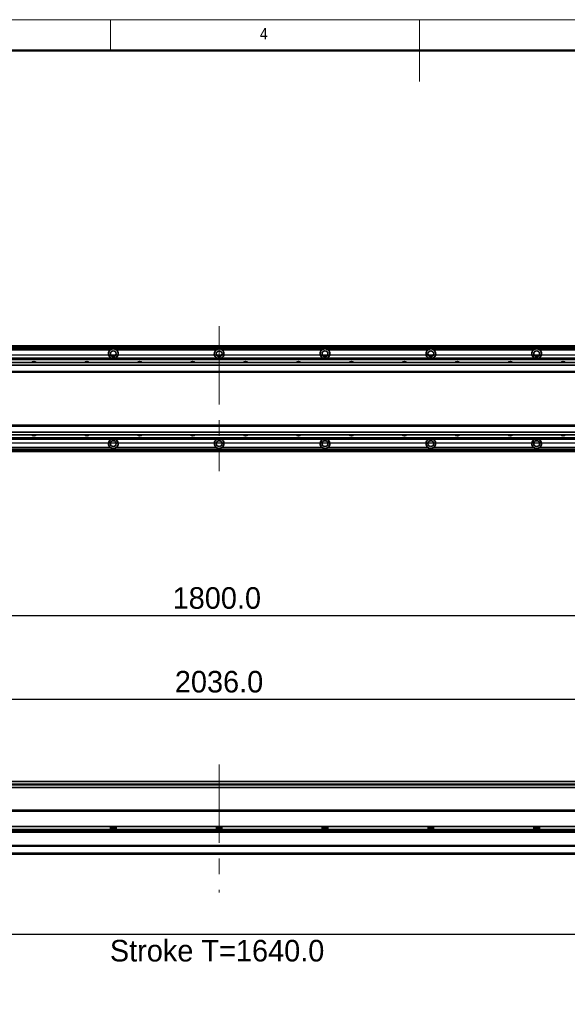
# Model space of a CAD drawing. Header units: millimetres. Extents: x 35 to 2905, y 35 to 2044.
# Tile 7 of 13: x 1017 to 1638, y 926 to 2044. Entities that reach past the tile are written whole.
import ezdxf

# ---------------------------------------------------------------- set-up
doc = ezdxf.new("R2010")
doc.units = ezdxf.units.MM
doc.header["$LTSCALE"] = 7
doc.header["$PDSIZE"] = -1
doc.linetypes.add('CENTERX2', pattern=[20.32, 12.7, -2.54, 2.54, -2.54])
doc.layers.add('黑色实线', color=7, linetype='Continuous')
doc.styles.add('SLDTEXTSTYLE1', font='Gothic.ttf', dxfattribs={"width": 0.913})
doc.styles.add('SLDTEXTSTYLE8', font='txt')
doc.dimstyles.new('SLDDIMSTYLE0', dxfattribs={"dimtxt": 24.5, "dimasz": 14, "dimexe": 0, "dimexo": 0.0625, "dimgap": 6.125, "dimtad": 2, "dimdec": 1, "dimrnd": 1e-09, "dimzin": 4, "dimdsep": 46, "dimtxsty": 'SLDTEXTSTYLE8', "dimsah": 1, "dimcen": 0.09, "dimadec": 0, "dimazin": 1, "dimtfac": 1, "dimtdec": 1, "dimtmove": 0, "dimatfit": 0, "dimfxl": 0, "dimfrac": 2, "dimtolj": 1, "dimtzin": 12, "dimarcsym": 0})
doc.dimstyles.new('SLDDIMSTYLE5', dxfattribs={"dimtxt": 24.5, "dimasz": 14, "dimexe": 0, "dimexo": 0.0625, "dimgap": 6.125, "dimtad": 2, "dimdec": 1, "dimrnd": 1e-09, "dimzin": 4, "dimdsep": 46, "dimtxsty": 'SLDTEXTSTYLE8', "dimsah": 1, "dimcen": 0.09, "dimadec": 0, "dimazin": 1, "dimtfac": 1, "dimtdec": 1, "dimtofl": 0, "dimtmove": 0, "dimatfit": 3, "dimfxl": 0, "dimfrac": 2, "dimtolj": 1, "dimtzin": 12, "dimarcsym": 0})

# ---------------------------------------------------------------- blocks, each defined once
blk = doc.blocks.new('_D_8')
at = {"layer": '黑色实线'}
for p, q in [((2320.3, 1663.8), (2320.3, 1691.8)), ((402.9, 1663.8), (2327.3, 1663.8)), ((2320.3, 1563.8), (2320.3, 1663.8)), ((402.9, 1563.8), (2327.3, 1563.8)), ((2320.3, 1563.8), (2320.3, 1535.8))]:
    blk.add_line(p, q, dxfattribs=at)
for points in [[(2320.3, 1663.8), (2322.4, 1677.8), (2318.2, 1677.8)], [(2320.3, 1563.8), (2318.2, 1549.8), (2322.4, 1549.8)]]:
    blk.add_solid(points, dxfattribs=at)
at = {"layer": '黑色实线', "insert": (2288.1, 1566.6), "char_height": 24.5, "attachment_point": 1, "rotation": 90, "style": 'SLDTEXTSTYLE8'}
blk.add_mtext('100.0', dxfattribs=at)
blk = doc.blocks.new('_D_18')
at = {"layer": '黑色实线'}
for p, q in [((343, 1504), (343, 1360.7)), ((2143, 1504), (2143, 1360.7)), ((343, 1367.7), (2143, 1367.7))]:
    blk.add_line(p, q, dxfattribs=at)
for points in [[(343, 1367.7), (357, 1365.6), (357, 1369.8)], [(2143, 1367.7), (2129, 1369.8), (2129, 1365.6)]]:
    blk.add_solid(points, dxfattribs=at)
at = {"layer": '黑色实线', "insert": (1190.3, 1399.9), "char_height": 24.5, "attachment_point": 1, "style": 'SLDTEXTSTYLE8'}
blk.add_mtext('1800.0', dxfattribs=at)
blk = doc.blocks.new('_D_19')
at = {"layer": '黑色实线'}
for p, q in [((225, 1163.3), (225, 1279.8)), ((2261, 1163.3), (2261, 1279.8)), ((225, 1272.8), (2261, 1272.8))]:
    blk.add_line(p, q, dxfattribs=at)
for points in [[(225, 1272.8), (239, 1270.7), (239, 1274.9)], [(2261, 1272.8), (2247, 1274.9), (2247, 1270.7)]]:
    blk.add_solid(points, dxfattribs=at)
at = {"layer": '黑色实线', "insert": (1192.8, 1304.9), "char_height": 24.5, "attachment_point": 1, "style": 'SLDTEXTSTYLE8'}
blk.add_mtext('2036.0', dxfattribs=at)
blk = doc.blocks.new('_D_24')
at = {"layer": 'Defpoints', "color": 0}
for p in [(406.5, 1149.9), (2046.5, 1146.4), (406.5, 1005.7)]:
    blk.add_point(p, dxfattribs=at)
at = {"layer": '黑色实线', "color": 0, "lineweight": -2}
for p, q in [((406.5, 1149.8), (406.5, 1005.7)), ((2046.5, 1146.3), (2046.5, 1005.7)), ((2032.5, 1005.7), (420.5, 1005.7))]:
    blk.add_line(p, q, dxfattribs=at)
at = {"layer": '黑色实线', "color": 0}
for points in [[(420.5, 1008), (420.5, 1003.4), (406.5, 1005.7)], [(2032.5, 1008), (2032.5, 1003.4), (2046.5, 1005.7)]]:
    blk.add_solid(points, dxfattribs=at)
at = {"layer": '黑色实线', "color": 0, "insert": (1240.7, 999.6), "char_height": 24.5, "attachment_point": 2, "style": 'SLDTEXTSTYLE8'}
blk.add_mtext('\\A1;Stroke T=1640.0', dxfattribs=at)

msp = doc.modelspace()

# ---------------------------------------------------------------- linework, layer by layer
at = {"color": 7, "linetype": 'Continuous', "lineweight": 18}
for p, q in [((2905, 2044), (35, 2044)), ((1120, 2009), (1120, 2044)), ((1470, 2044), (1470, 1974)), ((70, 2009), (2870, 2009))]:
    msp.add_line(p, q, dxfattribs=at)
at = {"color": 7, "linetype": 'Continuous', "lineweight": 50}
msp.add_line((2870, 2009), (70, 2009), dxfattribs=at)
at = {"color": 7, "linetype": 'Continuous', "lineweight": 35}
for p, q in [((2103.5332249, 1673.8505619), (382.5333284, 1673.8505619)), ((382.5333284, 1673.6505622), (2103.5332249, 1673.6505622)), ((382.5333284, 1673.4505626), (2103.5332249, 1673.4505626)), ((2103.5332249, 1673.3505609), (382.5333284, 1673.3505609)), ((2103.5332249, 1671.3454234), (382.5333284, 1671.3454234)), ((1119.8637055, 1669.345423), (1006.2028931, 1669.345423)), ((1239.8637103, 1669.345423), (1126.2028979, 1669.345423)), ((1359.863715, 1669.345423), (1246.2029027, 1669.345423)), ((1479.8637198, 1669.345423), (1366.2029074, 1669.345423)), ((1599.8637246, 1669.345423), (1486.2029122, 1669.345423)), ((1719.8637293, 1669.345423), (1606.202917, 1669.345423)), ((2228.5332249, 1654.8505606), (257.5333284, 1654.8505606)), ((408.0333279, 1659.8454224), (2078.0334042, 1659.8454224)), ((408.0333279, 1659.5524022), (2078.0334042, 1659.5524022)), ((408.0333279, 1658.6535419), (2078.0334042, 1658.6535419)), ((408.0333279, 1658.3605217), (2078.0334042, 1658.3605217)), ((2228.5332249, 1651.8505583), (257.5333284, 1651.8505583)), ((2228.5332249, 1644.8505571), (257.5333284, 1644.8505571)), ((257.5333284, 1643.850557), (2228.5332249, 1643.850557)), ((2228.5332249, 1583.850562), (257.5333284, 1583.850562)), ((2228.5332249, 1582.8505637), (257.5333284, 1582.8505637)), ((2228.5332249, 1575.8505644), (257.5333284, 1575.8505644)), ((2228.5332249, 1572.8505621), (257.5333284, 1572.8505621)), ((408.0333279, 1569.3405973), (2078.0334042, 1569.3405973)), ((408.0333279, 1569.0475809), (2078.0334042, 1569.0475809)), ((408.0333279, 1568.1487167), (2078.0334042, 1568.1487167)), ((408.0333279, 1567.8557003), (2078.0334042, 1567.8557003)), ((2074.5334195, 1556.3556994), (413.5333167, 1556.3556994)), ((2074.5334195, 1553.8505608), (413.5333167, 1553.8505608)), ((1119.8637055, 1558.3556997), (1006.2028931, 1558.3556997)), ((1239.8637103, 1558.3556997), (1126.2028979, 1558.3556997)), ((1359.863715, 1558.3556997), (1246.2029027, 1558.3556997)), ((1479.8637198, 1558.3556997), (1366.2029074, 1558.3556997)), ((1599.8637246, 1558.3556997), (1486.2029122, 1558.3556997)), ((1719.8637293, 1558.3556997), (1606.202917, 1558.3556997)), ((2228.5332249, 1179.2319968), (257.5333284, 1179.2319968)), ((2074.5334195, 1172.7319986), (413.5333167, 1172.7319986)), ((2046.5333031, 1146.8220048), (353.0333208, 1146.8220048)), ((402.8833376, 1146.8820006), (2046.5333031, 1146.8820006)), ((2103.7902402, 1121.8219997), (382.2764324, 1121.8219997)), ((2103.0332612, 1128.2788917), (383.033322, 1128.2788917)), ((2103.0332612, 1124.8788919), (383.033322, 1124.8788919)), ((1119.8637055, 1128.2788917), (1119.8637055, 1124.8788919)), ((1126.2028979, 1126.8793505), (1119.8637055, 1126.8793505)), ((1126.2028979, 1124.8788919), (1126.2028979, 1128.2788917)), ((1239.8637103, 1128.2788917), (1239.8637103, 1124.8788919)), ((1246.2029027, 1126.8793505), (1239.8637103, 1126.8793505)), ((1246.2029027, 1124.8788919), (1246.2029027, 1128.2788917)), ((1359.863715, 1128.2788917), (1359.863715, 1124.8788919)), ((1366.2029074, 1126.8793505), (1359.863715, 1126.8793505)), ((1366.2029074, 1124.8788919), (1366.2029074, 1128.2788917)), ((1479.8637198, 1128.2788917), (1479.8637198, 1124.8788919)), ((1486.2029122, 1126.8793505), (1479.8637198, 1126.8793505)), ((1486.2029122, 1124.8788919), (1486.2029122, 1128.2788917)), ((1599.8637246, 1128.2788917), (1599.8637246, 1124.8788919)), ((1606.202917, 1126.8793505), (1599.8637246, 1126.8793505)), ((1606.202917, 1124.8788919), (1606.202917, 1128.2788917)), ((2249.033408, 1106.8219994), (237.0333241, 1106.8219994)), ((2249.033408, 1105.8219992), (237.0333241, 1105.8219992)), ((2249.033408, 1097.881999), (237.0333241, 1097.881999)), ((2249.033408, 1096.8819989), (237.0333241, 1096.8819989))]:
    msp.add_line(p, q, dxfattribs=at)
at = {"color": 8, "linetype": 'Continuous', "lineweight": 35}
for p, q in [((2103.5332249, 1672.8505599), (382.5333284, 1672.8505599)), ((2074.5334195, 1554.8505591), (413.5333167, 1554.8505591)), ((2078.0334042, 1176.2319982), (408.0333279, 1176.2319982)), ((2078.0334042, 1175.7319972), (408.0333279, 1175.7319972)), ((2047.0933484, 1145.8220027), (353.0333208, 1145.8220027)), ((2103.0332612, 1122.821999), (383.033322, 1122.821999))]:
    msp.add_line(p, q, dxfattribs=at)
at = {"color": 7, "linetype": 'Continuous', "lineweight": 35}
for centre in [(1123.0333241, 1664.8505608), (1243.0333241, 1664.8505608), (1363.0333241, 1664.8505608), (1483.0333241, 1664.8505608), (1603.0333241, 1664.8505608), (1123.0333241, 1562.8505608), (1243.0333241, 1562.8505608), (1363.0333241, 1562.8505608), (1483.0333241, 1562.8505608), (1603.0333241, 1562.8505608)]:
    msp.add_circle(centre, 3.3, dxfattribs=at)
for centre, radius, start, end in [((1123.0333241, 1664.8505608), 5.5, 125.1897877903, 245.5088204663), ((1123.0333241, 1664.8505608), 5.5, 294.4911795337, 54.8102122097), ((1243.0333241, 1664.8505608), 5.5, 125.1897877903, 245.5088204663), ((1243.0333241, 1664.8505608), 5.5, 294.4911795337, 54.8102122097), ((1363.0333241, 1664.8505608), 5.5, 125.1897877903, 245.5088204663), ((1363.0333241, 1664.8505608), 5.5, 294.4911795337, 54.8102122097), ((1483.0333241, 1664.8505608), 5.5, 125.1897877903, 245.5088204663), ((1483.0333241, 1664.8505608), 5.5, 294.4911795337, 54.8102122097), ((1603.0333241, 1664.8505608), 5.5, 125.1897877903, 245.5088204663), ((1603.0333241, 1664.8505608), 5.5, 294.4911795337, 54.8102122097), ((1033.0333241, 1652.3454228), 3.75, 41.9157203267, 138.0842796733), ((1093.0333241, 1652.3454228), 3.75, 41.9157203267, 138.0842796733), ((1153.0333241, 1652.3454228), 3.75, 41.9157203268, 138.0842796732), ((1213.0333241, 1652.3454228), 3.75, 41.9157203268, 138.0842796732), ((1273.0333241, 1652.3454228), 3.75, 41.9157203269, 138.0842796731), ((1333.0333241, 1652.3454228), 3.75, 41.9157203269, 138.0842796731), ((1393.0333241, 1652.3454228), 3.75, 41.915720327, 138.0842796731), ((1453.0333241, 1652.3454228), 3.75, 41.915720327, 138.084279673), ((1513.0333241, 1652.3454228), 3.75, 41.915720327, 138.084279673), ((1573.0333241, 1652.3454228), 3.75, 41.9157203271, 138.0842796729), ((1633.0333241, 1652.3454228), 3.75, 41.9157203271, 138.0842796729), ((1033.0333241, 1575.3556989), 3.75, 221.9157203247, 318.0842796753), ((1093.0333241, 1575.3556989), 3.75, 221.9157203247, 318.0842796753), ((1123.0333241, 1562.8505608), 5.5, 114.4911795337, 234.8102122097), ((1123.0333241, 1562.8505608), 5.5, 305.1897877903, 65.5088204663), ((1153.0333241, 1575.3556989), 3.75, 221.9157203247, 318.0842796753), ((1213.0333241, 1575.3556989), 3.75, 221.9157203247, 318.0842796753), ((1243.0333241, 1562.8505608), 5.5, 114.4911795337, 234.8102122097), ((1243.0333241, 1562.8505608), 5.5, 305.1897877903, 65.5088204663), ((1273.0333241, 1575.3556989), 3.75, 221.9157203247, 318.0842796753), ((1333.0333241, 1575.3556989), 3.75, 221.9157203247, 318.0842796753), ((1363.0333241, 1562.8505608), 5.5, 114.4911795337, 234.8102122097), ((1363.0333241, 1562.8505608), 5.5, 305.1897877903, 65.5088204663), ((1393.0333241, 1575.3556989), 3.75, 221.9157203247, 318.0842796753), ((1453.0333241, 1575.3556989), 3.75, 221.9157203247, 318.0842796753), ((1483.0333241, 1562.8505608), 5.5, 114.4911795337, 234.8102122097), ((1483.0333241, 1562.8505608), 5.5, 305.1897877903, 65.5088204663), ((1513.0333241, 1575.3556989), 3.75, 221.9157203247, 318.0842796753), ((1573.0333241, 1575.3556989), 3.75, 221.9157203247, 318.0842796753), ((1603.0333241, 1562.8505608), 5.5, 114.4911795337, 234.8102122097), ((1603.0333241, 1562.8505608), 5.5, 305.1897877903, 65.5088204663), ((1633.0333241, 1575.3556989), 3.75, 221.9157203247, 318.0842796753)]:
    msp.add_arc(centre, radius, start, end, dxfattribs=at)
for points in [[(1126.2028979, 1669.345423), (1125.7433867, 1669.6148169), (1124.7949726, 1670.170836), (1123.1110756, 1670.4302798), (1121.3689075, 1670.2147648), (1120.3633261, 1669.633983), (1119.8637055, 1669.345423)], [(1246.2029027, 1669.345423), (1245.7433915, 1669.6148169), (1244.7949774, 1670.170836), (1243.1110804, 1670.4302798), (1241.3689123, 1670.2147648), (1240.3633308, 1669.633983), (1239.8637103, 1669.345423)], [(1366.2029074, 1669.345423), (1365.7433962, 1669.6148169), (1364.7949821, 1670.170836), (1363.1110851, 1670.4302798), (1361.3689171, 1670.2147648), (1360.3633356, 1669.633983), (1359.863715, 1669.345423)], [(1486.2029122, 1669.345423), (1485.743401, 1669.6148169), (1484.7949869, 1670.170836), (1483.1110899, 1670.4302798), (1481.3689218, 1670.2147648), (1480.3633404, 1669.633983), (1479.8637198, 1669.345423)], [(1606.202917, 1669.345423), (1605.7434058, 1669.6148169), (1604.7949917, 1670.170836), (1603.1110947, 1670.4302798), (1601.3689266, 1670.2147648), (1600.3633451, 1669.633983), (1599.8637246, 1669.345423)], [(1119.8637055, 1558.3556997), (1120.3232167, 1558.0863058), (1121.2716308, 1557.5302867), (1122.9555278, 1557.2708429), (1124.6976959, 1557.4863579), (1125.7032773, 1558.0671397), (1126.2028979, 1558.3556997)], [(1239.8637103, 1558.3556997), (1240.3232215, 1558.0863058), (1241.2716356, 1557.5302867), (1242.9555326, 1557.2708429), (1244.6977006, 1557.4863579), (1245.7032821, 1558.0671397), (1246.2029027, 1558.3556997)], [(1359.863715, 1558.3556997), (1360.3232262, 1558.0863058), (1361.2716403, 1557.5302867), (1362.9555373, 1557.2708429), (1364.6977054, 1557.4863579), (1365.7032869, 1558.0671397), (1366.2029074, 1558.3556997)], [(1479.8637198, 1558.3556997), (1480.323231, 1558.0863058), (1481.2716451, 1557.5302867), (1482.9555421, 1557.2708429), (1484.6977102, 1557.4863579), (1485.7032916, 1558.0671397), (1486.2029122, 1558.3556997)], [(1599.8637246, 1558.3556997), (1600.3232358, 1558.0863058), (1601.2716499, 1557.5302867), (1602.9555469, 1557.2708429), (1604.697715, 1557.4863579), (1605.7032964, 1558.0671397), (1606.202917, 1558.3556997)]]:
    msp.add_open_spline(points, degree=3, knots=[0, 0, 0, 0, 0.2356940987, 0.4864638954, 0.7448509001, 1, 1, 1, 1], dxfattribs=at)
at = {"layer": '黑色实线', "linetype": 'CENTERX2', "lineweight": 18}
for p, q in [((1243.0333241, 1696.3005608), (1243.0333241, 1531.4005608)), ((1243.0333241, 1198.8319993), (1243.0333241, 1053.2319993))]:
    msp.add_line(p, q, dxfattribs=at)

# ---------------------------------------------------------------- texts
at = {"color": 7, "linetype": 'Continuous', "lineweight": 0, "insert": (1289.1666667, 2034.5241742), "char_height": 12.9645833, "attachment_point": 1, "style": 'SLDTEXTSTYLE1'}
msp.add_mtext('4', dxfattribs=at)

# ---------------------------------------------------------------- dimensions: what is measured, and where the dimension line sits
at = {"layer": '黑色实线'}
dim = msp.add_linear_dim(base=(2320.2551752, 1663.8454228), p1=(394.0333241, 1563.8454228), p2=(394.0333241, 1663.8454228), angle=90, dimstyle='SLDDIMSTYLE0', dxfattribs=at)
dim.commit()
dim.dimension.update_dxf_attribs({"geometry": '_D_8', "text_midpoint": (2320.2551752, 1605.5973064), "dimtype": 160})
for base, p1, p2, picture, middle in [((2143.0333241, 1367.7464208), (343.0333241, 1512.8954228), (2143.0333241, 1512.8954228), '_D_18', (1238.2112645, 1367.7464208)), ((2261.0333241, 1272.7830211), (225.0333241, 1154.3819993), (2261.0333241, 1154.3819993), '_D_19', (1240.6893833, 1272.7830211))]:
    dim = msp.add_linear_dim(base=base, p1=p1, p2=p2, dimstyle='SLDDIMSTYLE5', dxfattribs=at)
    dim.commit()
    dim.dimension.update_dxf_attribs({"geometry": picture, "text_midpoint": middle, "dimtype": 160})
dim = msp.add_linear_dim(base=(406.5333241, 1005.6836531), p1=(2046.5333241, 1146.3819993), p2=(406.5333241, 1149.8819993), text='Stroke T=<>', dimstyle='SLDDIMSTYLE5', dxfattribs=at)
dim.commit()
dim.dimension.update_dxf_attribs({"geometry": '_D_24', "text_midpoint": (1240.6893833, 1005.6836531), "dimtype": 160})

doc.saveas('drawing.dxf')
